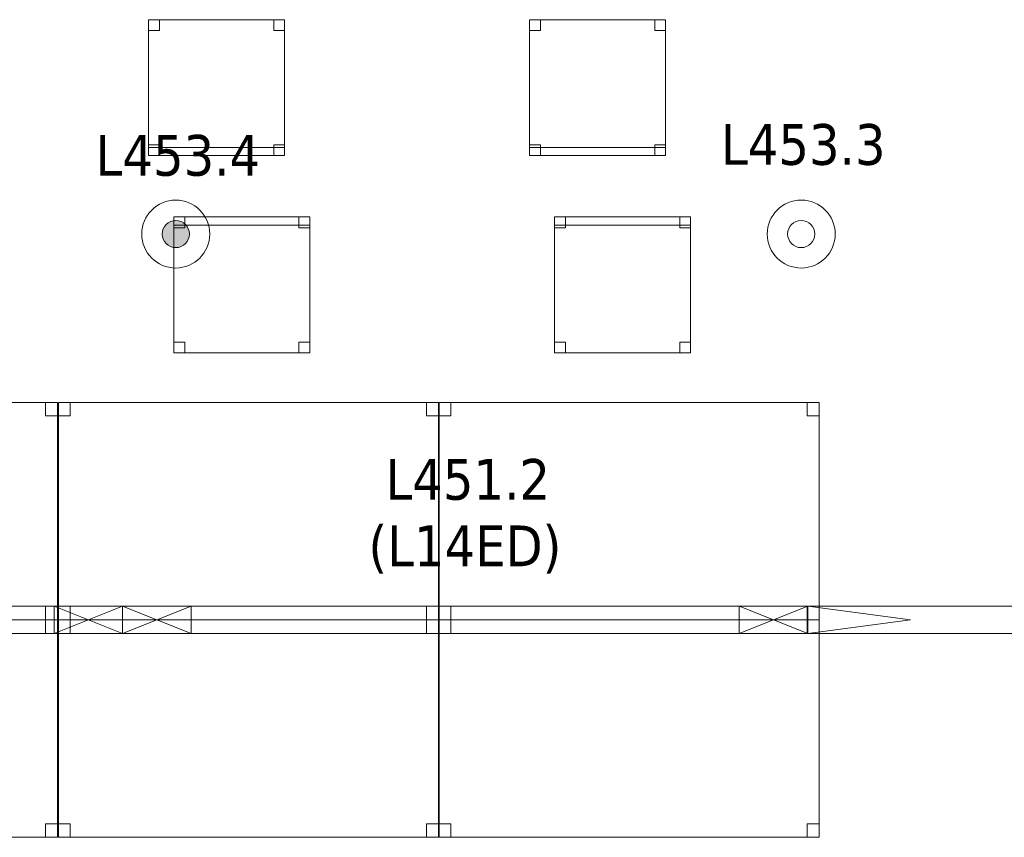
# Model space of a CAD drawing. Header units: metres. Extents: x 397.7 to 427.5, y 12.7 to 28.4.
# Tile 5 of 89: x 402 to 405.6, y 15.3 to 18.3. Entities that reach past the tile are written whole.
import ezdxf

# ---------------------------------------------------------------- set-up
doc = ezdxf.new("R2010")
doc.units = ezdxf.units.M
for name, color, linetype, lineweight in [('02_MOBILIARIO', 7, 'Continuous', 18), ('A-DETL-____-MBND', 7, 'Continuous', 18), ('A-DETL-GENF-OTLN', 7, 'Continuous', 18), ('E-LITE-EQPM-IDEN', 7, 'Continuous', 30)]:
    doc.layers.add(name, color=color, linetype=linetype, lineweight=lineweight)
doc.styles.add('Tahoma_4', font='tahoma.ttf', dxfattribs={"height": 0.15})

# ---------------------------------------------------------------- blocks, each defined once
blk = doc.blocks.new('Family - Cadira d_Oficina_P4-153753-07_ENLLUMENAT_P4')
at = {"layer": 'A-DETL-____-MBND', "color": 253, "true_color": 0xaaaaaa}
for p, q in [((0, 0.5), (0.5, 0.5)), ((0, 0), (0, 0.5)), ((0.5, 0.5), (0, 0.5)), ((0, 0.5), (0, 0)), ((0, 0.46), (0, 0.5)), ((0, 0.5), (0.04, 0.5)), ((0.04, 0.5), (0, 0.5)), ((0, 0.5), (0, 0.46)), ((0.04, 0.5), (0.04, 0.46)), ((0.04, 0.46), (0.04, 0.5)), ((0.46, 0.46), (0.46, 0.5)), ((0.46, 0.5), (0.5, 0.5)), ((0.5, 0.5), (0.46, 0.5)), ((0.46, 0.5), (0.46, 0.46)), ((0.5, 0.5), (0.5, 0)), ((0.5, 0), (0.5, 0.5)), ((0.5, 0.5), (0.5, 0.46)), ((0.5, 0.46), (0.5, 0.5)), ((0.04, 0.46), (0, 0.46)), ((0, 0.46), (0.04, 0.46)), ((0.5, 0.46), (0.46, 0.46)), ((0.46, 0.46), (0.5, 0.46)), ((0, 0), (0, 0.04)), ((0, 0.04), (0.04, 0.04)), ((0.04, 0.04), (0, 0.04)), ((0, 0.04), (0, 0)), ((0.04, 0.04), (0.04, 0)), ((0.04, 0), (0.04, 0.04)), ((0.46, 0), (0.46, 0.04)), ((0.46, 0.04), (0.5, 0.04)), ((0.5, 0.04), (0.46, 0.04)), ((0.46, 0.04), (0.46, 0)), ((0.5, 0.04), (0.5, 0)), ((0.5, 0), (0.5, 0.04)), ((0, 0), (0, 0.03)), ((0, 0.03), (0.5, 0.03)), ((0.5, 0.03), (0, 0.03)), ((0, 0.03), (0, 0)), ((0.5, 0), (0, 0)), ((0.04, 0), (0, 0)), ((0, 0), (0.04, 0)), ((0.5, 0), (0.46, 0)), ((0.5, 0.03), (0.5, 0)), ((0.5, 0), (0.5, 0.03)), ((0, 0), (0.5, 0)), ((0.5, 0), (0, 0)), ((0, 0), (0.5, 0)), ((0.46, 0), (0.5, 0))]:
    blk.add_line(p, q, dxfattribs=at)
blk = doc.blocks.new('Family - Taula 140X80_P4-153855-07_ENLLUMENAT_P4')
at = {"layer": 'A-DETL-____-MBND', "color": 253, "true_color": 0xaaaaaa}
for p, q in [((0, 0), (0, 0.8001)), ((0, 0.8001), (1.3973, 0.8001)), ((1.3973, 0.8001), (0, 0.8001)), ((0, 0.8001), (0, 0)), ((0, 0.7501), (0, 0.8001)), ((0, 0.8001), (0.0437, 0.8001)), ((0.0437, 0.8001), (0, 0.8001)), ((0, 0.8001), (0, 0.7501)), ((0.0437, 0.8001), (0.0437, 0.7501)), ((0.0437, 0.7501), (0.0437, 0.8001)), ((1.3536, 0.7501), (1.3536, 0.8001)), ((1.3536, 0.8001), (1.3973, 0.8001)), ((1.3973, 0.8001), (1.3536, 0.8001)), ((1.3536, 0.8001), (1.3536, 0.7501)), ((1.3973, 0.8001), (1.3973, 0)), ((1.3973, 0), (1.3973, 0.8001)), ((1.3973, 0.8001), (1.3973, 0.7501)), ((1.3973, 0.7501), (1.3973, 0.8001)), ((0.0437, 0.7501), (0, 0.7501)), ((0, 0.7501), (0.0437, 0.7501)), ((1.3973, 0.7501), (1.3536, 0.7501)), ((1.3536, 0.7501), (1.3973, 0.7501)), ((0, 0), (0, 0.05)), ((0, 0.05), (0.0437, 0.05)), ((0.0437, 0.05), (0, 0.05)), ((0, 0.05), (0, 0)), ((0.0437, 0.05), (0.0437, 0)), ((0.0437, 0), (0.0437, 0.05)), ((1.3536, 0), (1.3536, 0.05)), ((1.3536, 0.05), (1.3973, 0.05)), ((1.3973, 0.05), (1.3536, 0.05)), ((1.3536, 0.05), (1.3536, 0)), ((1.3973, 0.05), (1.3973, 0)), ((1.3973, 0), (1.3973, 0.05)), ((1.3973, 0), (0, 0)), ((0, 0), (1.3973, 0)), ((0.0437, 0), (0, 0)), ((0, 0), (0.0437, 0)), ((1.3973, 0), (1.3536, 0)), ((1.3536, 0), (1.3973, 0))]:
    blk.add_line(p, q, dxfattribs=at)
blk = doc.blocks.new('Family - Taula 140X80_P4-153901-07_ENLLUMENAT_P4')
at = {"layer": 'A-DETL-____-MBND', "color": 253, "true_color": 0xaaaaaa}
for p, q in [((0, 0.8001), (0.0437, 0.8001)), ((0, 0.7501), (0, 0.8001)), ((0.0437, 0.8001), (0, 0.8001)), ((0, 0.8001), (0, 0.7501)), ((0, 0.8001), (1.3973, 0.8001)), ((0, 0), (0, 0.8001)), ((1.3973, 0.8001), (0, 0.8001)), ((0, 0.8001), (0, 0)), ((0.0437, 0.8001), (0.0437, 0.7501)), ((0.0437, 0.7501), (0.0437, 0.8001)), ((1.3536, 0.8001), (1.3973, 0.8001)), ((1.3536, 0.7501), (1.3536, 0.8001)), ((1.3973, 0.8001), (1.3536, 0.8001)), ((1.3536, 0.8001), (1.3536, 0.7501)), ((1.3973, 0.8001), (1.3973, 0.7501)), ((1.3973, 0.7501), (1.3973, 0.8001)), ((1.3973, 0.8001), (1.3973, 0)), ((1.3973, 0), (1.3973, 0.8001)), ((0.0437, 0.7501), (0, 0.7501)), ((0, 0.7501), (0.0437, 0.7501)), ((1.3973, 0.7501), (1.3536, 0.7501)), ((1.3536, 0.7501), (1.3973, 0.7501)), ((0, 0.05), (0.0437, 0.05)), ((0, 0), (0, 0.05)), ((0.0437, 0.05), (0, 0.05)), ((0, 0.05), (0, 0)), ((0.0437, 0.05), (0.0437, 0)), ((0.0437, 0), (0.0437, 0.05)), ((1.3536, 0.05), (1.3973, 0.05)), ((1.3536, 0), (1.3536, 0.05)), ((1.3973, 0.05), (1.3536, 0.05)), ((1.3536, 0.05), (1.3536, 0)), ((1.3973, 0.05), (1.3973, 0)), ((1.3973, 0), (1.3973, 0.05)), ((0.0437, 0), (0, 0)), ((0, 0), (0.0437, 0)), ((0, 0), (1.3973, 0)), ((1.3973, 0), (1.3536, 0)), ((1.3536, 0), (1.3973, 0)), ((1.3973, 0), (0, 0))]:
    blk.add_line(p, q, dxfattribs=at)
blk = doc.blocks.new('Family - Taula 140X80_P4-153943-07_ENLLUMENAT_P4')
at = {"layer": 'A-DETL-____-MBND', "color": 253, "true_color": 0xaaaaaa}
for p, q in [((0, 0.7501), (0, 0.8001)), ((0, 0.8001), (0.0437, 0.8001)), ((0.0437, 0.8001), (0, 0.8001)), ((0, 0.8001), (0, 0.7501)), ((0, 0), (0, 0.8001)), ((0, 0.8001), (1.3973, 0.8001)), ((1.3973, 0.8001), (0, 0.8001)), ((0, 0.8001), (0, 0)), ((0.0437, 0.8001), (0.0437, 0.7501)), ((0.0437, 0.7501), (0.0437, 0.8001)), ((1.3536, 0.7501), (1.3536, 0.8001)), ((1.3536, 0.8001), (1.3973, 0.8001)), ((1.3973, 0.8001), (1.3536, 0.8001)), ((1.3536, 0.8001), (1.3536, 0.7501)), ((1.3973, 0.8001), (1.3973, 0.7501)), ((1.3973, 0.7501), (1.3973, 0.8001)), ((1.3973, 0.8001), (1.3973, 0)), ((1.3973, 0), (1.3973, 0.8001)), ((0.0437, 0.7501), (0, 0.7501)), ((0, 0.7501), (0.0437, 0.7501)), ((1.3973, 0.7501), (1.3536, 0.7501)), ((1.3536, 0.7501), (1.3973, 0.7501)), ((0, 0), (0, 0.05)), ((0, 0.05), (0.0437, 0.05)), ((0.0437, 0.05), (0, 0.05)), ((0, 0.05), (0, 0)), ((0.0437, 0.05), (0.0437, 0)), ((0.0437, 0), (0.0437, 0.05)), ((1.3536, 0), (1.3536, 0.05)), ((1.3536, 0.05), (1.3973, 0.05)), ((1.3973, 0.05), (1.3536, 0.05)), ((1.3536, 0.05), (1.3536, 0)), ((1.3973, 0.05), (1.3973, 0)), ((1.3973, 0), (1.3973, 0.05)), ((1.3973, 0), (0, 0)), ((0, 0), (1.3973, 0)), ((0.0437, 0), (0, 0)), ((0, 0), (0.0437, 0)), ((1.3973, 0), (1.3536, 0)), ((1.3536, 0), (1.3973, 0))]:
    blk.add_line(p, q, dxfattribs=at)
blk = doc.blocks.new('Family - Cadira d_Oficina_P4-154056-07_ENLLUMENAT_P4')
at = {"layer": 'A-DETL-____-MBND', "color": 253, "true_color": 0xaaaaaa}
for p, q in [((0, 0.5), (0.5, 0.5)), ((0, 0), (0, 0.5)), ((0.5, 0.5), (0, 0.5)), ((0, 0.5), (0, 0)), ((0, 0.46), (0, 0.5)), ((0, 0.5), (0.04, 0.5)), ((0.04, 0.5), (0, 0.5)), ((0, 0.5), (0, 0.46)), ((0.04, 0.5), (0.04, 0.46)), ((0.04, 0.46), (0.04, 0.5)), ((0.46, 0.46), (0.46, 0.5)), ((0.46, 0.5), (0.5, 0.5)), ((0.5, 0.5), (0.46, 0.5)), ((0.46, 0.5), (0.46, 0.46)), ((0.5, 0.5), (0.5, 0)), ((0.5, 0), (0.5, 0.5)), ((0.5, 0.5), (0.5, 0.46)), ((0.5, 0.46), (0.5, 0.5)), ((0.04, 0.46), (0, 0.46)), ((0, 0.46), (0.04, 0.46)), ((0.5, 0.46), (0.46, 0.46)), ((0.46, 0.46), (0.5, 0.46)), ((0, 0), (0, 0.04)), ((0, 0.04), (0.04, 0.04)), ((0.04, 0.04), (0, 0.04)), ((0, 0.04), (0, 0)), ((0.04, 0.04), (0.04, 0)), ((0.04, 0), (0.04, 0.04)), ((0.46, 0), (0.46, 0.04)), ((0.46, 0.04), (0.5, 0.04)), ((0.5, 0.04), (0.46, 0.04)), ((0.46, 0.04), (0.46, 0)), ((0.5, 0.04), (0.5, 0)), ((0.5, 0), (0.5, 0.04)), ((0, 0), (0, 0.03)), ((0, 0.03), (0.5, 0.03)), ((0.5, 0.03), (0, 0.03)), ((0, 0.03), (0, 0)), ((0.04, 0), (0, 0)), ((0, 0), (0.04, 0)), ((0.5, 0), (0, 0)), ((0.5, 0), (0.46, 0)), ((0.5, 0.03), (0.5, 0)), ((0.5, 0), (0.5, 0.03)), ((0.5, 0), (0, 0)), ((0, 0), (0.5, 0)), ((0, 0), (0.5, 0)), ((0.46, 0), (0.5, 0))]:
    blk.add_line(p, q, dxfattribs=at)
blk = doc.blocks.new('Family - Taula 140X80_P4-154068-07_ENLLUMENAT_P4')
at = {"layer": 'A-DETL-____-MBND', "color": 253, "true_color": 0xaaaaaa}
for p, q in [((0, 0.8001), (1.3973, 0.8001)), ((0, 0), (0, 0.8001)), ((1.3973, 0.8001), (0, 0.8001)), ((0, 0.8001), (0, 0)), ((0, 0.8001), (0.0437, 0.8001)), ((0, 0.7501), (0, 0.8001)), ((0.0437, 0.8001), (0, 0.8001)), ((0, 0.8001), (0, 0.7501)), ((0.0437, 0.8001), (0.0437, 0.7501)), ((0.0437, 0.7501), (0.0437, 0.8001)), ((1.3536, 0.8001), (1.3973, 0.8001)), ((1.3536, 0.7501), (1.3536, 0.8001)), ((1.3973, 0.8001), (1.3536, 0.8001)), ((1.3536, 0.8001), (1.3536, 0.7501)), ((1.3973, 0.8001), (1.3973, 0)), ((1.3973, 0), (1.3973, 0.8001)), ((1.3973, 0.8001), (1.3973, 0.7501)), ((1.3973, 0.7501), (1.3973, 0.8001)), ((0.0437, 0.7501), (0, 0.7501)), ((0, 0.7501), (0.0437, 0.7501)), ((1.3973, 0.7501), (1.3536, 0.7501)), ((1.3536, 0.7501), (1.3973, 0.7501)), ((0, 0.05), (0.0437, 0.05)), ((0, 0), (0, 0.05)), ((0.0437, 0.05), (0, 0.05)), ((0, 0.05), (0, 0)), ((0.0437, 0.05), (0.0437, 0)), ((0.0437, 0), (0.0437, 0.05)), ((1.3536, 0.05), (1.3973, 0.05)), ((1.3536, 0), (1.3536, 0.05)), ((1.3973, 0.05), (1.3536, 0.05)), ((1.3536, 0.05), (1.3536, 0)), ((1.3973, 0.05), (1.3973, 0)), ((1.3973, 0), (1.3973, 0.05)), ((0, 0), (1.3973, 0)), ((0.0437, 0), (0, 0)), ((0, 0), (0.0437, 0)), ((1.3973, 0), (1.3536, 0)), ((1.3536, 0), (1.3973, 0)), ((1.3973, 0), (0, 0))]:
    blk.add_line(p, q, dxfattribs=at)
blk = doc.blocks.new('Family - Taula 140X80_P4-154221-07_ENLLUMENAT_P4')
at = {"layer": 'A-DETL-____-MBND', "color": 253, "true_color": 0xaaaaaa}
for p, q in [((0, 0), (0, 0.8001)), ((0, 0.8001), (1.3973, 0.8001)), ((1.3973, 0.8001), (0, 0.8001)), ((0, 0.8001), (0, 0)), ((0, 0.7501), (0, 0.8001)), ((0, 0.8001), (0.0437, 0.8001)), ((0.0437, 0.8001), (0, 0.8001)), ((0, 0.8001), (0, 0.7501)), ((0.0437, 0.8001), (0.0437, 0.7501)), ((0.0437, 0.7501), (0.0437, 0.8001)), ((1.3536, 0.7501), (1.3536, 0.8001)), ((1.3536, 0.8001), (1.3973, 0.8001)), ((1.3973, 0.8001), (1.3536, 0.8001)), ((1.3536, 0.8001), (1.3536, 0.7501)), ((1.3973, 0.8001), (1.3973, 0.7501)), ((1.3973, 0.7501), (1.3973, 0.8001)), ((1.3973, 0.8001), (1.3973, 0)), ((1.3973, 0), (1.3973, 0.8001)), ((0.0437, 0.7501), (0, 0.7501)), ((0, 0.7501), (0.0437, 0.7501)), ((1.3973, 0.7501), (1.3536, 0.7501)), ((1.3536, 0.7501), (1.3973, 0.7501)), ((0, 0), (0, 0.05)), ((0, 0.05), (0.0437, 0.05)), ((0.0437, 0.05), (0, 0.05)), ((0, 0.05), (0, 0)), ((0.0437, 0.05), (0.0437, 0)), ((0.0437, 0), (0.0437, 0.05)), ((1.3536, 0), (1.3536, 0.05)), ((1.3536, 0.05), (1.3973, 0.05)), ((1.3973, 0.05), (1.3536, 0.05)), ((1.3536, 0.05), (1.3536, 0)), ((1.3973, 0.05), (1.3973, 0)), ((1.3973, 0), (1.3973, 0.05)), ((1.3973, 0), (0, 0)), ((0, 0), (1.3973, 0)), ((0.0437, 0), (0, 0)), ((0, 0), (0.0437, 0)), ((1.3973, 0), (1.3536, 0)), ((1.3536, 0), (1.3973, 0))]:
    blk.add_line(p, q, dxfattribs=at)
blk = doc.blocks.new('Family - Taula 140X80_P4-154410-07_ENLLUMENAT_P4')
at = {"layer": 'A-DETL-____-MBND', "color": 253, "true_color": 0xaaaaaa}
for p, q in [((0, 0.8001), (0.0437, 0.8001)), ((0, 0.7501), (0, 0.8001)), ((0.0437, 0.8001), (0, 0.8001)), ((0, 0.8001), (0, 0.7501)), ((0, 0.8001), (1.3973, 0.8001)), ((0, 0), (0, 0.8001)), ((1.3973, 0.8001), (0, 0.8001)), ((0, 0.8001), (0, 0)), ((0.0437, 0.8001), (0.0437, 0.7501)), ((0.0437, 0.7501), (0.0437, 0.8001)), ((1.3536, 0.8001), (1.3973, 0.8001)), ((1.3536, 0.7501), (1.3536, 0.8001)), ((1.3973, 0.8001), (1.3536, 0.8001)), ((1.3536, 0.8001), (1.3536, 0.7501)), ((1.3973, 0.8001), (1.3973, 0.7501)), ((1.3973, 0.7501), (1.3973, 0.8001)), ((1.3973, 0.8001), (1.3973, 0)), ((1.3973, 0), (1.3973, 0.8001)), ((0.0437, 0.7501), (0, 0.7501)), ((0, 0.7501), (0.0437, 0.7501)), ((1.3973, 0.7501), (1.3536, 0.7501)), ((1.3536, 0.7501), (1.3973, 0.7501)), ((0, 0.05), (0.0437, 0.05)), ((0, 0), (0, 0.05)), ((0.0437, 0.05), (0, 0.05)), ((0, 0.05), (0, 0)), ((0.0437, 0.05), (0.0437, 0)), ((0.0437, 0), (0.0437, 0.05)), ((1.3536, 0.05), (1.3973, 0.05)), ((1.3536, 0), (1.3536, 0.05)), ((1.3973, 0.05), (1.3536, 0.05)), ((1.3536, 0.05), (1.3536, 0)), ((1.3973, 0.05), (1.3973, 0)), ((1.3973, 0), (1.3973, 0.05)), ((0.0437, 0), (0, 0)), ((0, 0), (0.0437, 0)), ((0, 0), (1.3973, 0)), ((1.3973, 0), (1.3536, 0)), ((1.3536, 0), (1.3973, 0)), ((1.3973, 0), (0, 0))]:
    blk.add_line(p, q, dxfattribs=at)
blk = doc.blocks.new('Family - Cadira d_Oficina_P4-154517-07_ENLLUMENAT_P4')
at = {"layer": 'A-DETL-____-MBND', "color": 253, "true_color": 0xaaaaaa}
for p, q in [((0, 0.46), (0, 0.5)), ((0, 0.5), (0.04, 0.5)), ((0.04, 0.5), (0, 0.5)), ((0, 0.5), (0, 0.46)), ((0, 0), (0, 0.5)), ((0, 0.5), (0.5, 0.5)), ((0.5, 0.5), (0, 0.5)), ((0, 0.5), (0, 0)), ((0, 0.47), (0, 0.5)), ((0, 0.5), (0.5, 0.5)), ((0.5, 0.5), (0, 0.5)), ((0, 0.5), (0, 0.47)), ((0.04, 0.5), (0.04, 0.46)), ((0.04, 0.46), (0.04, 0.5)), ((0.46, 0.46), (0.46, 0.5)), ((0.46, 0.5), (0.5, 0.5)), ((0.5, 0.5), (0.46, 0.5)), ((0.46, 0.5), (0.46, 0.46)), ((0.5, 0.5), (0.5, 0)), ((0.5, 0), (0.5, 0.5)), ((0.5, 0.5), (0.5, 0.47)), ((0.5, 0.47), (0.5, 0.5)), ((0.5, 0.5), (0.5, 0.46)), ((0.5, 0.46), (0.5, 0.5)), ((0.5, 0.47), (0, 0.47)), ((0, 0.47), (0.5, 0.47)), ((0.04, 0.46), (0, 0.46)), ((0, 0.46), (0.04, 0.46)), ((0.5, 0.46), (0.46, 0.46)), ((0.46, 0.46), (0.5, 0.46)), ((0, 0), (0, 0.04)), ((0, 0.04), (0.04, 0.04)), ((0.04, 0.04), (0, 0.04)), ((0, 0.04), (0, 0)), ((0.04, 0.04), (0.04, 0)), ((0.04, 0), (0.04, 0.04)), ((0.46, 0), (0.46, 0.04)), ((0.46, 0.04), (0.5, 0.04)), ((0.5, 0.04), (0.46, 0.04)), ((0.46, 0.04), (0.46, 0)), ((0.5, 0.04), (0.5, 0)), ((0.5, 0), (0.5, 0.04)), ((0.5, 0), (0, 0)), ((0, 0), (0.5, 0)), ((0.04, 0), (0, 0)), ((0, 0), (0.04, 0)), ((0.5, 0), (0.46, 0)), ((0.46, 0), (0.5, 0))]:
    blk.add_line(p, q, dxfattribs=at)
blk = doc.blocks.new('Family - Cadira d_Oficina_P4-154531-07_ENLLUMENAT_P4')
at = {"layer": 'A-DETL-____-MBND', "color": 253, "true_color": 0xaaaaaa}
for p, q in [((0, 0.46), (0, 0.5)), ((0, 0.5), (0.04, 0.5)), ((0.04, 0.5), (0, 0.5)), ((0, 0.5), (0, 0.46)), ((0, 0.47), (0, 0.5)), ((0, 0.5), (0.5, 0.5)), ((0.5, 0.5), (0, 0.5)), ((0, 0.5), (0, 0.47)), ((0, 0), (0, 0.5)), ((0, 0.5), (0.5, 0.5)), ((0.5, 0.5), (0, 0.5)), ((0, 0.5), (0, 0)), ((0.04, 0.5), (0.04, 0.46)), ((0.04, 0.46), (0.04, 0.5)), ((0.46, 0.46), (0.46, 0.5)), ((0.46, 0.5), (0.5, 0.5)), ((0.5, 0.5), (0.46, 0.5)), ((0.46, 0.5), (0.46, 0.46)), ((0.5, 0.5), (0.5, 0.47)), ((0.5, 0.47), (0.5, 0.5)), ((0.5, 0.5), (0.5, 0)), ((0.5, 0), (0.5, 0.5)), ((0.5, 0.5), (0.5, 0.46)), ((0.5, 0.46), (0.5, 0.5)), ((0.5, 0.47), (0, 0.47)), ((0, 0.47), (0.5, 0.47)), ((0.04, 0.46), (0, 0.46)), ((0, 0.46), (0.04, 0.46)), ((0.5, 0.46), (0.46, 0.46)), ((0.46, 0.46), (0.5, 0.46)), ((0, 0), (0, 0.04)), ((0, 0.04), (0.04, 0.04)), ((0.04, 0.04), (0, 0.04)), ((0, 0.04), (0, 0)), ((0.04, 0.04), (0.04, 0)), ((0.04, 0), (0.04, 0.04)), ((0.46, 0), (0.46, 0.04)), ((0.46, 0.04), (0.5, 0.04)), ((0.5, 0.04), (0.46, 0.04)), ((0.46, 0.04), (0.46, 0)), ((0.5, 0.04), (0.5, 0)), ((0.5, 0), (0.5, 0.04)), ((0.04, 0), (0, 0)), ((0, 0), (0.04, 0)), ((0.5, 0), (0, 0)), ((0, 0), (0.5, 0)), ((0.5, 0), (0.46, 0)), ((0.46, 0), (0.5, 0))]:
    blk.add_line(p, q, dxfattribs=at)
blk = doc.blocks.new('LONDR55-XX_ZZ-ARQ-CAA-M3D-Londres55_ifc-1-07_ENLLUMENAT_P4')
at = {"layer": '02_MOBILIARIO', "color": 253, "lineweight": 18, "true_color": 0xaaaaaa}
for name, p in [('Family - Cadira d_Oficina_P4-153753-07_ENLLUMENAT_P4', (402.4693, 17.8277)), ('Family - Cadira d_Oficina_P4-154056-07_ENLLUMENAT_P4', (403.8705, 17.8277)), ('Family - Cadira d_Oficina_P4-154531-07_ENLLUMENAT_P4', (402.5623, 17.1018)), ('Family - Cadira d_Oficina_P4-154517-07_ENLLUMENAT_P4', (403.9623, 17.1018)), ('Family - Taula 140X80_P4-154410-07_ENLLUMENAT_P4', (400.7364, 16.1195)), ('Family - Taula 140X80_P4-153901-07_ENLLUMENAT_P4', (402.1376, 16.1195)), ('Family - Taula 140X80_P4-154068-07_ENLLUMENAT_P4', (403.5376, 16.1195)), ('Family - Taula 140X80_P4-153943-07_ENLLUMENAT_P4', (400.7364, 15.3195)), ('Family - Taula 140X80_P4-154221-07_ENLLUMENAT_P4', (402.1376, 15.3195)), ('Family - Taula 140X80_P4-153855-07_ENLLUMENAT_P4', (403.5376, 15.3195))]:
    blk.add_blockref(name, p, dxfattribs=at)
blk = doc.blocks.new('ZYR_06_02_02 Down Superficie - L 03 D-V2-07_ENLLUMENAT_P4')
at = {"layer": 'A-DETL-GENF-OTLN', "true_color": 0x00c400}
blk.add_hatch(color=92, dxfattribs=at).paths.add_polyline_path([(0, -0.05), (0.0129, -0.0483), (0.025, -0.0433), (0.0354, -0.0354), (0.0433, -0.025), (0.0483, -0.0129), (0.05, 0), (0.0483, 0.0129), (0.0433, 0.025), (0.0354, 0.0354), (0.025, 0.0433), (0.0129, 0.0483), (0, 0.05), (-0.0129, 0.0483), (-0.025, 0.0433), (-0.0354, 0.0354), (-0.0433, 0.025), (-0.0483, 0.0129), (-0.05, 0), (-0.0483, -0.0129), (-0.0433, -0.025), (-0.0354, -0.0354), (-0.025, -0.0433), (-0.0129, -0.0483)])
at = {"layer": 'A-DETL-GENF-OTLN', "color": 92, "true_color": 0x00c400}
for radius in [0.125, 0.05]:
    blk.add_circle((0, 0), radius, dxfattribs=at)
for start, end in [(360, 180), (180, 360)]:
    blk.add_arc((0, 0), 0.05, start, end, dxfattribs=at)
blk = doc.blocks.new('ZYR_06_02_02 Down Superficie - L 03-326956-07_ENLLUMENAT_P4')
at = {"layer": 'A-DETL-GENF-OTLN', "color": 92, "true_color": 0x00c400}
for radius in [0.125, 0.05]:
    blk.add_circle((0, 0), radius, dxfattribs=at)
blk = doc.blocks.new('ZYR_06_02_05 LLuminària Suspesa - L 14 ED-850681-07_ENLLUMENAT_P4')
at = {"layer": 'A-DETL-GENF-OTLN', "color": 92, "true_color": 0x00c400}
for p, q in [((-1.26, 0.05), (1.26, 0.05)), ((-1.26, -0.05), (-1.26, 0.05)), ((-1.26, -0.05), (-1.008, 0.05)), ((-1.26, 0.05), (-1.008, -0.05)), ((-1.008, 0.05), (-1.008, -0.05)), ((1.008, 0.05), (1.008, -0.05)), ((1.008, -0.05), (1.26, 0.05)), ((1.008, 0.05), (1.26, -0.05)), ((1.26, 0.05), (1.26, -0.05)), ((1.26, -0.05), (-1.26, -0.05))]:
    blk.add_line(p, q, dxfattribs=at)
blk = doc.blocks.new('ZYR_06_02_05 LLuminària Suspesa - L 14 E-850698-07_ENLLUMENAT_P4')
at = {"layer": 'A-DETL-GENF-OTLN', "color": 92, "true_color": 0x00c400}
for p, q in [((-1.26, 0.05), (1.26, 0.05)), ((-1.26, -0.05), (-1.26, 0.05)), ((-1.26, 0.05), (-0.882, 0)), ((0.882, 0), (1.26, 0.05)), ((1.26, 0.05), (1.26, -0.05)), ((-0.882, 0), (-1.26, -0.05)), ((0.882, 0), (1.26, -0.05)), ((1.26, -0.05), (-1.26, -0.05))]:
    blk.add_line(p, q, dxfattribs=at)

msp = doc.modelspace()

# ---------------------------------------------------------------- block references
at = {"lineweight": 5}
msp.add_blockref('LONDR55-XX_ZZ-ARQ-CAA-M3D-Londres55_ifc-1-07_ENLLUMENAT_P4', (0, 0), dxfattribs=at)
at = {"layer": 'A-DETL-GENF-OTLN', "color": 92, "true_color": 0x00c400}
for name, p in [('ZYR_06_02_02 Down Superficie - L 03 D-V2-07_ENLLUMENAT_P4', (402.5692, 17.5391)), ('ZYR_06_02_02 Down Superficie - L 03-326956-07_ENLLUMENAT_P4', (404.8692, 17.5391)), ('ZYR_06_02_05 LLuminària Suspesa - L 14 ED-850681-07_ENLLUMENAT_P4', (401.1137, 16.1195)), ('ZYR_06_02_05 LLuminària Suspesa - L 14 ED-850681-07_ENLLUMENAT_P4', (403.6337, 16.1195)), ('ZYR_06_02_05 LLuminària Suspesa - L 14 E-850698-07_ENLLUMENAT_P4', (406.1537, 16.1195))]:
    msp.add_blockref(name, p, dxfattribs=at)

# ---------------------------------------------------------------- texts
at = {"layer": 'E-LITE-EQPM-IDEN', "char_height": 0.15, "attachment_point": 1, "style": 'Tahoma_4'}
for s, insert, width in [('L453.3', (404.5743, 17.9437), 0.721519), ('L453.4', (402.2743, 17.9037), 0.721519), ('L451.2', (403.3403, 16.7116), 0.721519), ('(L14ED)', (403.2775, 16.4668), 0.869831)]:
    msp.add_mtext(s, dxfattribs=dict(at, insert=insert, width=width))

doc.saveas('drawing.dxf')
